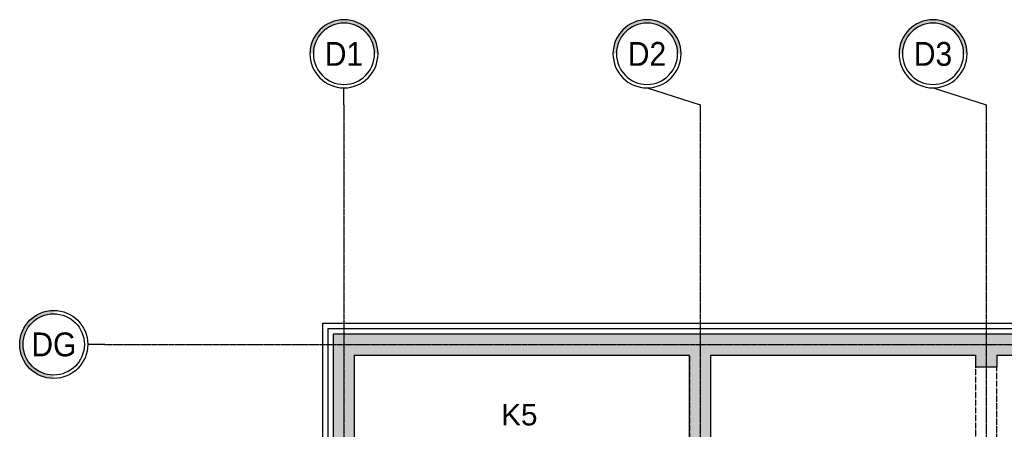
# Model space of a CAD drawing. Header units: inches. Extents: x 788 to 26783, y -4103 to 21.
# Tile 20 of 101: x 788 to 1714, y -631 to -246. Entities that reach past the tile are written whole.
import ezdxf
from ezdxf.enums import TextEntityAlignment as Align

# ---------------------------------------------------------------- set-up
doc = ezdxf.new("R2010")
doc.units = ezdxf.units.IN
doc.header["$MEASUREMENT"] = 0
for name, pattern in [('CENTER', [2, 1.25, -0.25, 0.25, -0.25]), ('DASHDOT', [1, 0.5, -0.25, 0, -0.25]), ('DASHED2', [0.375, 0.25, -0.125])]:
    doc.linetypes.add(name, pattern=pattern)
for name, color, linetype in [('Os-osie glowne', 1, 'CENTER'), ('Os-osie-opis', 2, 'Continuous'), ('Sc-beton', 7, 'Continuous'), ('Sc-beton-hatch', 86, 'Continuous'), ('Sc-izolacja term-styropian', 151, 'STYROPIAN-KA'), ('Sc-nadproza kon', 5, 'DASHED2'), ('Sch-opis', 51, 'Continuous'), ('W-otwor-strop-nad', 126, 'DASHED2')]:
    doc.layers.add(name, color=color, linetype=linetype)
doc.styles.add('dwg_opis duży', font='ARIAL.TTF', dxfattribs={"width": 0.9})
doc.styles.add('TYTUL2', font='ARIAL.TTF')
doc.linetypes.add('STYROPIAN-KA', pattern='A,0.0001,-0.1,[135,ltypeshp.shx,S=0.1,R=0,X=-0.1,Y=0],0,[135,ltypeshp.shx,S=0.1,R=180,X=0.1,Y=0],-0.1', length=0.2001)
doc.linetypes.add('ZIGZAG', pattern='A,0.00254,-5.08,[131,ltypeshp.shx,S=5.08,R=0,X=-5.08,Y=0],-10.16,[131,ltypeshp.shx,S=5.08,R=180,X=5.08,Y=0],-5.08', length=20.32254)
pattern_1 = [(45, (-49840.571, 16237.085), (-4.49012806, 4.49012806), []), (45, (-49836.081, 16237.085), (-4.49012806, 4.49012806), [3.175, -1.5875])]

# ---------------------------------------------------------------- blocks, each defined once
blk = doc.blocks.new('_opis_osi')
blk.add_hatch(color=256).paths.add_polyline_path([(32, -32), (28.8, -32, -1), (-28.8, -32), (-32, -32, 1)])
for radius in [32, 28.8]:
    blk.add_circle((0, -32), radius)
at = {"style": 'dwg_opis duży', "width": 0.9}
blk.add_attdef('AXNAMEV', text='', height=22.4, rotation=90, dxfattribs=at).set_placement((0, -32), align=Align.MIDDLE_CENTER)
blk = doc.blocks.new('_opis_osi_liczbowy')
blk.add_hatch(color=256).paths.add_polyline_path([(32, 32), (32, 28.8, -1), (32, -28.8), (32, -32, 1)])
for radius in [32, 28.8]:
    blk.add_circle((32, 0), radius)
at = {"style": 'dwg_opis duży', "width": 0.9}
blk.add_attdef('AXNAMEH', text='', height=22.4, rotation=90, dxfattribs=at).set_placement((32, 0), align=Align.MIDDLE_CENTER)

msp = doc.modelspace()

# ---------------------------------------------------------------- hatches: boundary and pattern name
at = {"layer": 'Sc-beton-hatch'}
h = msp.add_hatch(dxfattribs=at)
h.set_pattern_fill('ANSI33', color=256, style=0)
h.set_pattern_definition(pattern_1)
h.paths.add_polyline_path([(1776.98, -550.83), (1696.98, -550.83), (1696.98, -571.83), (1706.98, -571.83), (1706.98, -560.83), (1776.98, -560.83)])
h.paths.add_polyline_path([(1776.98, -540.83), (1696.98, -540.83), (1696.98, -550.83), (1776.98, -550.83)])
h.paths.add_polyline_path([(1931.98, -550.83), (1896.98, -550.83), (1896.98, -560.83), (1931.98, -560.83)])
h.paths.add_polyline_path([(1931.98, -540.83), (1896.98, -540.83), (1896.98, -550.83), (1931.98, -550.83)])
h.paths.add_polyline_path([(2044.98, -540.83), (1931.98, -540.83), (1931.98, -550.83), (2044.98, -550.83)])
h.paths.add_polyline_path([(2044.98, -550.83), (1931.98, -550.83), (1931.98, -560.83), (2044.98, -560.83)])
h.paths.add_polyline_path([(2064.98, -550.83), (2054.98, -550.83), (2054.98, -560.83), (2064.98, -560.83)])
h.paths.add_polyline_path([(2064.98, -540.83), (2054.98, -540.83), (2054.98, -550.83), (2064.98, -550.83)])
h.paths.add_polyline_path([(2084.98, -540.83), (2074.98, -540.83), (2074.98, -550.83), (2084.98, -550.83)])
h.paths.add_polyline_path([(2084.98, -550.83), (2074.98, -550.83), (2074.98, -560.83), (2084.98, -560.83)])
h.paths.add_polyline_path([(2242.98, -550.83), (2094.98, -550.83), (2094.98, -560.83), (2232.98, -560.83), (2232.98, -691.83), (2242.98, -691.83)])
h.paths.add_polyline_path([(2242.98, -540.83), (2094.98, -540.83), (2094.98, -550.83), (2242.98, -550.83)])
h.paths.add_polyline_path([(2773.98, -550.83), (2242.98, -550.83), (2242.98, -691.83), (2252.98, -691.83), (2252.98, -560.83), (2773.98, -560.83)])
h.paths.add_polyline_path([(2242.98, -540.83), (2242.98, -550.83), (2773.98, -550.83), (2773.98, -540.83)])
h.paths.add_polyline_path([(2252.98, -691.83), (2242.98, -691.83), (2242.98, -1025.83), (2252.98, -1025.83)])
h.paths.add_polyline_path([(2242.98, -691.83), (2232.98, -691.83), (2232.98, -1025.83), (2242.98, -1025.83)])
h.paths.add_polyline_path([(2309.64, -559.29), (2309.64, -542.37), (2326.89, -542.37), (2326.89, -559.29)], flags=9)
h.paths.add_polyline_path([(2234.52, -640.91), (2251.44, -640.91), (2251.44, -658.16), (2234.52, -658.16)], flags=9)
h.paths.add_polyline_path([(2709.52, -560.05), (2709.52, -550.03), (2726.77, -550.03), (2726.77, -560.05)], flags=9)
h.paths.add_polyline_path([(2309.64, -543.8), (2309.64, -527.86), (2326.89, -527.86), (2326.89, -543.8)], flags=9)
h = msp.add_hatch(dxfattribs=at)
h.set_pattern_fill('ANSI33', color=256, style=0)
h.set_pattern_definition(pattern_1)
h.paths.add_polyline_path([(1427.98, -550.83), (1092.98, -550.83), (1092.98, -691.83), (1102.98, -691.83), (1102.98, -560.83), (1417.98, -560.83), (1417.98, -614.33), (1427.98, -617.78)])
h.paths.add_polyline_path([(1696.98, -550.83), (1427.98, -550.83), (1427.98, -617.78), (1437.98, -621.22), (1437.98, -560.83), (1686.98, -560.83), (1686.98, -571.83), (1696.98, -571.83)])
h.paths.add_polyline_path([(1696.98, -540.83), (1427.98, -540.83), (1427.98, -550.83), (1696.98, -550.83)])
h.paths.add_polyline_path([(1427.98, -540.83), (1092.98, -540.83), (1092.98, -550.83), (1427.98, -550.83)])
h.paths.add_polyline_path([(1437.98, -621.22), (1427.98, -617.78), (1427.98, -691.83), (1696.98, -691.83), (1696.98, -671.83), (1686.98, -671.83), (1686.98, -681.83), (1437.98, -681.83)])
h.paths.add_polyline_path([(1427.98, -617.78), (1417.98, -614.33), (1417.98, -691.83), (1427.98, -691.83)])
h.paths.add_polyline_path([(1561.48, -691.83), (1427.98, -691.83), (1427.98, -1025.83), (1509.48, -1025.83), (1509.48, -1015.83), (1437.98, -1015.83), (1437.98, -701.83), (1561.48, -701.83)])
h.paths.add_polyline_path([(1427.98, -691.83), (1417.98, -691.83), (1417.98, -1025.83), (1427.98, -1025.83)])
h.paths.add_polyline_path([(1509.48, -1025.83), (1427.98, -1025.83), (1427.98, -1045.83), (1437.98, -1045.83), (1437.98, -1035.83), (1509.48, -1035.83)])
h.paths.add_polyline_path([(1427.98, -1025.83), (1417.98, -1025.83), (1417.98, -1045.83), (1427.98, -1045.83)])
h.paths.add_polyline_path([(1696.98, -691.83), (1561.48, -691.83), (1561.48, -701.83), (1686.98, -701.83), (1686.98, -1015.83), (1643.48, -1015.83), (1643.48, -1025.83), (1696.98, -1025.83)])
h.paths.add_polyline_path([(1706.98, -671.83), (1696.98, -671.83), (1696.98, -691.83), (1706.98, -691.83)])
h.paths.add_polyline_path([(1706.98, -691.83), (1696.98, -691.83), (1696.98, -1025.83), (1706.98, -1025.83)])
h.paths.add_polyline_path([(1706.98, -1025.83), (1696.98, -1025.83), (1696.98, -1035.83), (1706.98, -1035.83)])
h.paths.add_polyline_path([(1696.98, -1025.83), (1643.48, -1025.83), (1643.48, -1035.83), (1696.98, -1035.83)])
h.paths.add_polyline_path([(1706.98, -1035.83), (1696.98, -1035.83), (1696.98, -1156.83), (1811.98, -1156.83), (1811.98, -1146.83), (1706.98, -1146.83)])
h.paths.add_polyline_path([(1696.98, -1035.83), (1686.98, -1035.83), (1686.98, -1109.83), (1686.98, -1156.83), (1696.98, -1156.83)])
h.paths.add_polyline_path([(1696.98, -1156.83), (1686.98, -1156.83), (1686.98, -1166.83), (1696.98, -1166.83)])
h.paths.add_polyline_path([(1811.98, -1156.83), (1696.98, -1156.83), (1696.98, -1166.83), (1811.98, -1166.83)])
h.paths.add_polyline_path([(1092.98, -540.83), (1082.98, -540.83), (1082.98, -550.83), (1092.98, -550.83)])
h.paths.add_polyline_path([(1092.98, -550.83), (1082.98, -550.83), (1082.98, -691.83), (1092.98, -691.83)])
h.paths.add_polyline_path([(1102.98, -691.83), (1092.98, -691.83), (1092.98, -1025.83), (1102.98, -1025.83)])
h.paths.add_polyline_path([(1092.98, -691.83), (1082.98, -691.83), (1082.98, -1025.83), (1092.98, -1025.83)])
h.paths.add_polyline_path([(1102.98, -1025.83), (1092.98, -1025.83), (1092.98, -1156.83), (1102.98, -1156.83)])
h.paths.add_polyline_path([(1092.98, -1025.83), (1082.98, -1025.83), (1082.98, -1156.83), (1092.98, -1156.83)])
h.paths.add_polyline_path([(1102.98, -1156.83), (1092.98, -1156.83), (1092.98, -1220.83), (1427.98, -1220.83), (1427.98, -1200.83), (1417.98, -1200.83), (1417.98, -1210.83), (1102.98, -1210.83)])
h.paths.add_polyline_path([(1092.98, -1156.83), (1082.98, -1156.83), (1082.98, -1220.83), (1092.98, -1220.83)])
h.paths.add_polyline_path([(1427.98, -1220.83), (1092.98, -1220.83), (1092.98, -1396.83), (1102.98, -1396.83), (1102.98, -1230.83), (1427.98, -1230.83)])
h.paths.add_polyline_path([(1092.98, -1220.83), (1082.98, -1220.83), (1082.98, -1396.83), (1092.98, -1396.83)])
h.paths.add_polyline_path([(1437.98, -1200.83), (1427.98, -1200.83), (1427.98, -1220.83), (1437.98, -1220.83)])
h.paths.add_polyline_path([(1437.98, -1220.83), (1427.98, -1220.83), (1427.98, -1230.83), (1437.98, -1230.83)])
h.paths.add_polyline_path([(1309.5, -1229.29), (1309.5, -1212.37), (1326.75, -1212.37), (1326.75, -1229.29)], flags=9)

# ---------------------------------------------------------------- linework, layer by layer
at = {"layer": 'Os-osie glowne'}
for points in [[(1092.98, -325.83), (1092.98, -1888.72)], [(1427.98, -325.83), (1427.98, -1888.72)], [(1696.98, -325.83), (1696.98, -1888.72)], [(867.98, -550.83), (3562.53, -550.83)]]:
    msp.add_lwpolyline(points, dxfattribs=at)
at = {"layer": 'Os-osie-opis'}
for points in [[(1092.98, -325.83), (1092.98, -309.83)], [(1377.98, -309.83), (1427.98, -325.83)], [(1646.98, -309.83), (1696.98, -325.83)], [(867.98, -550.83), (851.98, -550.83)]]:
    msp.add_lwpolyline(points, dxfattribs=at)
at = {"layer": 'Sc-beton'}
for p, q in [((1082.98, -1710.83), (1082.98, -540.83)), ((1082.98, -540.83), (1776.98, -540.83)), ((1437.98, -560.83), (1686.98, -560.83)), ((1706.98, -560.83), (1776.98, -560.83))]:
    msp.add_line(p, q, dxfattribs=at)
for points in [[(1102.98, -1210.83), (1102.98, -560.83), (1417.98, -560.83)], [(1417.98, -1045.83), (1417.98, -560.83)], [(1437.98, -681.83), (1437.98, -560.83)], [(1686.98, -560.83), (1686.98, -571.83)], [(1706.98, -560.83), (1706.98, -571.83)], [(1686.98, -571.83), (1706.98, -571.83)]]:
    msp.add_lwpolyline(points, dxfattribs=at)
at = {"layer": 'Sc-izolacja term-styropian', "linetype": 'ByBlock'}
for p, q in [((1072.98, -1720.83), (1072.98, -530.83)), ((1072.98, -530.83), (3067.98, -530.83))]:
    msp.add_line(p, q, dxfattribs=at)
at = {"layer": 'Sc-izolacja term-styropian', "linetype": 'ZIGZAG', "ltscale": 0.018}
for p, q in [((1077.98, -1715.83), (1077.98, -535.83)), ((1077.98, -535.83), (3067.98, -535.83))]:
    msp.add_line(p, q, dxfattribs=at)
at = {"layer": 'Sc-nadproza kon', "linetype": 'DASHDOT', "ltscale": 0.5}
for points in [[(1686.98, -571.83), (1686.98, -671.83)], [(1706.98, -671.83), (1706.98, -571.83)]]:
    msp.add_lwpolyline(points, dxfattribs=at)
at = {"layer": 'W-otwor-strop-nad', "linetype": 'DASHDOT', "ltscale": 0.5}
msp.add_lwpolyline([(1102.98, -560.83), (1417.98, -560.83), (1417.98, -1210.83), (1102.98, -1210.83)], close=True, dxfattribs=at)

# ---------------------------------------------------------------- block references
at = {"layer": 'Os-osie-opis'}
ref = msp.add_blockref('_opis_osi_liczbowy', (1092.98, -309.83), dxfattribs=dict(at, xscale=-1, rotation=270))
ref.add_attrib('AXNAMEH', 'D1', dxfattribs={"layer": '0', "height": 22.4, "style": 'dwg_opis duży', "width": 0.9}).set_placement((1092.98, -277.94), align=Align.MIDDLE_CENTER)
ref = msp.add_blockref('_opis_osi_liczbowy', (1377.98, -309.83), dxfattribs=dict(at, xscale=-1, rotation=270))
ref.add_attrib('AXNAMEH', 'D2', dxfattribs={"layer": '0', "height": 22.4, "style": 'dwg_opis duży', "width": 0.9}).set_placement((1377.98, -277.94), align=Align.MIDDLE_CENTER)
ref = msp.add_blockref('_opis_osi_liczbowy', (1646.98, -309.83), dxfattribs=dict(at, xscale=-1, rotation=270))
ref.add_attrib('AXNAMEH', 'D3', dxfattribs={"layer": '0', "height": 22.4, "style": 'dwg_opis duży', "width": 0.9}).set_placement((1646.98, -277.94), align=Align.MIDDLE_CENTER)
ref = msp.add_blockref('_opis_osi', (851.98, -550.83), dxfattribs=dict(at, rotation=270))
ref.add_attrib('AXNAMEV', 'DG', dxfattribs={"layer": '0', "height": 22.4, "style": 'dwg_opis duży', "width": 0.9}).set_placement((820.14, -550.83), align=Align.MIDDLE_CENTER)

# ---------------------------------------------------------------- texts
at = {"layer": 'Sch-opis', "style": 'TYTUL2'}
msp.add_text('K5', height=20, dxfattribs=at).set_placement((1257.9, -617.08), align=Align.MIDDLE)

doc.saveas('drawing.dxf')
